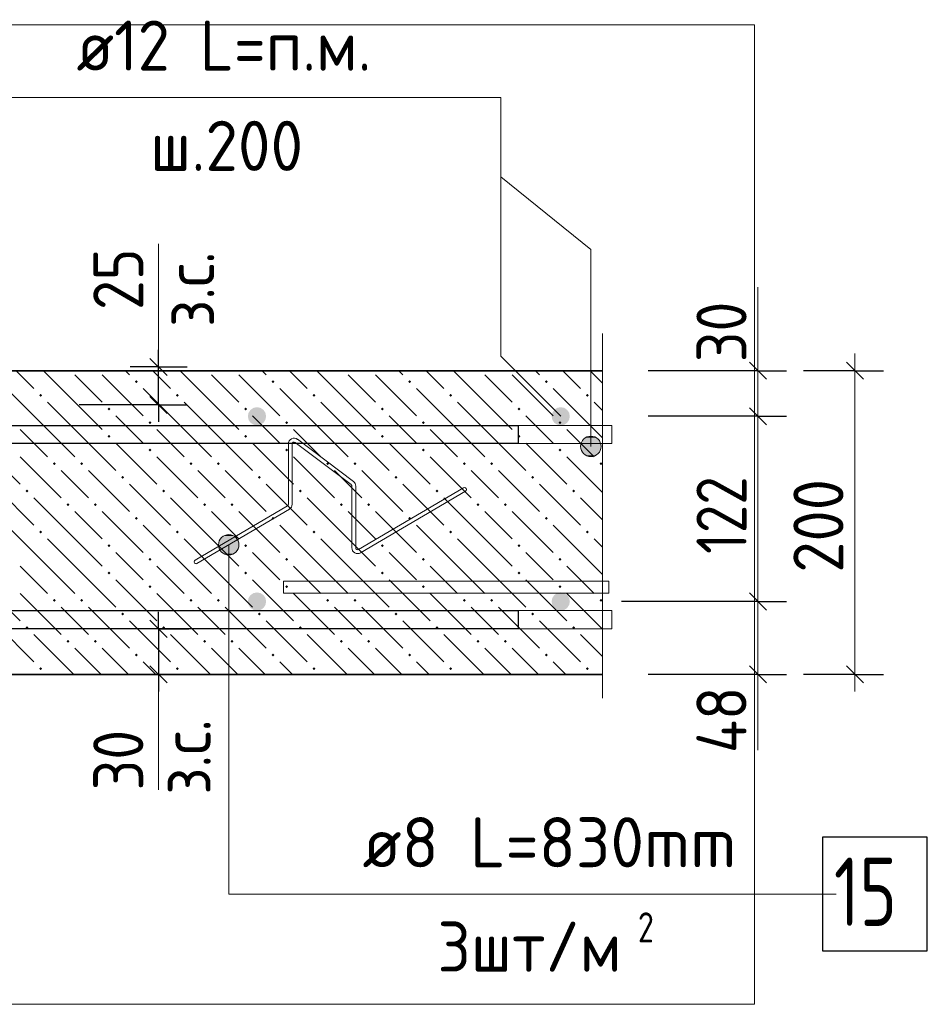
# Model space of a CAD drawing. Header units: millimetres. Extents: x 0 to 21005, y 0 to 14855.
# Tile 5 of 50: x 3356 to 5348, y 4116 to 6278. Entities that reach past the tile are written whole.
import ezdxf

# ---------------------------------------------------------------- set-up
doc = ezdxf.new("R2010")
doc.units = ezdxf.units.MM
for name, color, linetype, lineweight in [('Standard', 7, 'Continuous', 25), ('Обрамление П-обр. равн.', 7, 'Continuous', 25), ('Общий05', 7, 'Continuous', 50), ('Позиционная метка номер позиции', 7, 'Continuous', 13), ('Примечания', 7, 'Continuous', 13), ('Размерная линия_ общее', 7, 'Continuous', 13), ('Фиксатор', 7, 'Continuous', 25), ('Фоновоя арматура Х1', 7, 'Continuous', 25)]:
    doc.layers.add(name, color=color, linetype=linetype, lineweight=lineweight)
doc.layers.add('ЖБ Перекрытие верхний уровень', color=7, linetype='Continuous', lineweight=25, true_color=0xe0e0ff)
doc.layers.add('Размерная выноска', color=7, linetype='Continuous')
doc.styles.add('ISOCPEUR', font='txt')

msp = doc.modelspace()

# ---------------------------------------------------------------- hatches: boundary and pattern name
at = {"layer": 'ЖБ Перекрытие верхний уровень', "linetype": 'Continuous', "lineweight": 18, "transparency": 33554687}
for points in [[(3608.7, 5483.3), (3611.9, 5486.5), (3615.2, 5483.3), (3611.9, 5480)], [(3908.7, 5483.3), (3911.9, 5486.5), (3915.2, 5483.3), (3911.9, 5480)], [(4208.7, 5483.3), (4211.9, 5486.5), (4215.2, 5483.3), (4211.9, 5480)], [(4508.7, 5483.3), (4511.9, 5486.5), (4515.2, 5483.3), (4511.9, 5480)], [(3398.7, 5453.3), (3401.9, 5456.5), (3405.2, 5453.3), (3401.9, 5450)], [(3698.7, 5453.3), (3701.9, 5456.5), (3705.2, 5453.3), (3701.9, 5450)], [(3998.7, 5453.3), (4001.9, 5456.5), (4005.2, 5453.3), (4001.9, 5450)], [(4298.7, 5453.3), (4301.9, 5456.5), (4305.2, 5453.3), (4301.9, 5450)], [(4598.7, 5453.3), (4601.9, 5456.5), (4605.2, 5453.3), (4601.9, 5450)], [(3548.7, 5423.3), (3551.9, 5426.5), (3555.2, 5423.3), (3551.9, 5420)], [(3848.7, 5423.3), (3851.9, 5426.5), (3855.2, 5423.3), (3851.9, 5420)], [(4148.7, 5423.3), (4151.9, 5426.5), (4155.2, 5423.3), (4151.9, 5420)], [(4448.7, 5423.3), (4451.9, 5426.5), (4455.2, 5423.3), (4451.9, 5420)], [(3638.7, 5393.3), (3641.9, 5396.5), (3645.2, 5393.3), (3641.9, 5390)], [(3938.7, 5393.3), (3941.9, 5396.5), (3945.2, 5393.3), (3941.9, 5390)], [(4238.7, 5393.3), (4241.9, 5396.5), (4245.2, 5393.3), (4241.9, 5390)], [(4538.7, 5393.3), (4541.9, 5396.5), (4545.2, 5393.3), (4541.9, 5390)], [(3548.7, 5363.3), (3551.9, 5366.5), (3555.2, 5363.3), (3551.9, 5360)], [(3848.7, 5363.3), (3851.9, 5366.5), (3855.2, 5363.3), (3851.9, 5360)], [(4148.7, 5363.3), (4151.9, 5366.5), (4155.2, 5363.3), (4151.9, 5360)], [(4448.7, 5363.3), (4451.9, 5366.5), (4455.2, 5363.3), (4451.9, 5360)], [(3638.7, 5333.3), (3641.9, 5336.5), (3645.2, 5333.3), (3641.9, 5330)], [(3938.7, 5333.3), (3941.9, 5336.5), (3945.2, 5333.3), (3941.9, 5330)], [(4238.7, 5333.3), (4241.9, 5336.5), (4245.2, 5333.3), (4241.9, 5330)], [(4538.7, 5333.3), (4541.9, 5336.5), (4545.2, 5333.3), (4541.9, 5330)], [(3428.7, 5303.3), (3431.9, 5306.5), (3435.2, 5303.3), (3431.9, 5300)], [(3488.7, 5303.3), (3491.9, 5306.5), (3495.2, 5303.3), (3491.9, 5300)], [(3728.7, 5303.3), (3731.9, 5306.5), (3735.2, 5303.3), (3731.9, 5300)], [(3788.7, 5303.3), (3791.9, 5306.5), (3795.2, 5303.3), (3791.9, 5300)], [(4028.7, 5303.3), (4031.9, 5306.5), (4035.2, 5303.3), (4031.9, 5300)], [(4088.7, 5303.3), (4091.9, 5306.5), (4095.2, 5303.3), (4091.9, 5300)], [(4328.7, 5303.3), (4331.9, 5306.5), (4335.2, 5303.3), (4331.9, 5300)], [(4388.7, 5303.3), (4391.9, 5306.5), (4395.2, 5303.3), (4391.9, 5300)], [(4628.7, 5303.3), (4631.9, 5306.5), (4635.2, 5303.3), (4631.9, 5300)], [(3578.7, 5273.3), (3581.9, 5276.5), (3585.2, 5273.3), (3581.9, 5270)], [(3878.7, 5273.3), (3881.9, 5276.5), (3885.2, 5273.3), (3881.9, 5270)], [(4178.7, 5273.3), (4181.9, 5276.5), (4185.2, 5273.3), (4181.9, 5270)], [(4478.7, 5273.3), (4481.9, 5276.5), (4485.2, 5273.3), (4481.9, 5270)], [(3368.7, 5243.3), (3371.9, 5246.5), (3375.2, 5243.3), (3371.9, 5240)], [(3668.7, 5243.3), (3671.9, 5246.5), (3675.2, 5243.3), (3671.9, 5240)], [(3968.7, 5243.3), (3971.9, 5246.5), (3975.2, 5243.3), (3971.9, 5240)], [(4268.7, 5243.3), (4271.9, 5246.5), (4275.2, 5243.3), (4271.9, 5240)], [(4568.7, 5243.3), (4571.9, 5246.5), (4575.2, 5243.3), (4571.9, 5240)], [(3458.7, 5213.3), (3461.9, 5216.5), (3465.2, 5213.3), (3461.9, 5210)], [(3518.7, 5213.3), (3521.9, 5216.5), (3525.2, 5213.3), (3521.9, 5210)], [(3758.7, 5213.3), (3761.9, 5216.5), (3765.2, 5213.3), (3761.9, 5210)], [(3818.7, 5213.3), (3821.9, 5216.5), (3825.2, 5213.3), (3821.9, 5210)], [(4058.7, 5213.3), (4061.9, 5216.5), (4065.2, 5213.3), (4061.9, 5210)], [(4118.7, 5213.3), (4121.9, 5216.5), (4125.2, 5213.3), (4121.9, 5210)], [(4358.7, 5213.3), (4361.9, 5216.5), (4365.2, 5213.3), (4361.9, 5210)], [(4418.7, 5213.3), (4421.9, 5216.5), (4425.2, 5213.3), (4421.9, 5210)], [(3608.7, 5183.3), (3611.9, 5186.5), (3615.2, 5183.3), (3611.9, 5180)], [(3908.7, 5183.3), (3911.9, 5186.5), (3915.2, 5183.3), (3911.9, 5180)], [(4208.7, 5183.3), (4211.9, 5186.5), (4215.2, 5183.3), (4211.9, 5180)], [(4508.7, 5183.3), (4511.9, 5186.5), (4515.2, 5183.3), (4511.9, 5180)], [(3398.7, 5153.3), (3401.9, 5156.5), (3405.2, 5153.3), (3401.9, 5150)], [(3698.7, 5153.3), (3701.9, 5156.5), (3705.2, 5153.3), (3701.9, 5150)], [(3998.7, 5153.3), (4001.9, 5156.5), (4005.2, 5153.3), (4001.9, 5150)], [(4298.7, 5153.3), (4301.9, 5156.5), (4305.2, 5153.3), (4301.9, 5150)], [(4598.7, 5153.3), (4601.9, 5156.5), (4605.2, 5153.3), (4601.9, 5150)], [(3548.7, 5123.3), (3551.9, 5126.5), (3555.2, 5123.3), (3551.9, 5120)], [(3848.7, 5123.3), (3851.9, 5126.5), (3855.2, 5123.3), (3851.9, 5120)], [(4148.7, 5123.3), (4151.9, 5126.5), (4155.2, 5123.3), (4151.9, 5120)], [(4448.7, 5123.3), (4451.9, 5126.5), (4455.2, 5123.3), (4451.9, 5120)], [(3638.7, 5093.3), (3641.9, 5096.5), (3645.2, 5093.3), (3641.9, 5090)], [(3938.7, 5093.3), (3941.9, 5096.5), (3945.2, 5093.3), (3941.9, 5090)], [(4238.7, 5093.3), (4241.9, 5096.5), (4245.2, 5093.3), (4241.9, 5090)], [(4538.7, 5093.3), (4541.9, 5096.5), (4545.2, 5093.3), (4541.9, 5090)], [(3548.7, 5063.3), (3551.9, 5066.5), (3555.2, 5063.3), (3551.9, 5060)], [(3848.7, 5063.3), (3851.9, 5066.5), (3855.2, 5063.3), (3851.9, 5060)], [(4148.7, 5063.3), (4151.9, 5066.5), (4155.2, 5063.3), (4151.9, 5060)], [(4448.7, 5063.3), (4451.9, 5066.5), (4455.2, 5063.3), (4451.9, 5060)], [(3638.7, 5033.3), (3641.9, 5036.5), (3645.2, 5033.3), (3641.9, 5030)], [(3938.7, 5033.3), (3941.9, 5036.5), (3945.2, 5033.3), (3941.9, 5030)], [(4238.7, 5033.3), (4241.9, 5036.5), (4245.2, 5033.3), (4241.9, 5030)], [(4538.7, 5033.3), (4541.9, 5036.5), (4545.2, 5033.3), (4541.9, 5030)], [(3428.7, 5003.3), (3431.9, 5006.5), (3435.2, 5003.3), (3431.9, 5000)], [(3488.7, 5003.3), (3491.9, 5006.5), (3495.2, 5003.3), (3491.9, 5000)], [(3728.7, 5003.3), (3731.9, 5006.5), (3735.2, 5003.3), (3731.9, 5000)], [(3788.7, 5003.3), (3791.9, 5006.5), (3795.2, 5003.3), (3791.9, 5000)], [(4028.7, 5003.3), (4031.9, 5006.5), (4035.2, 5003.3), (4031.9, 5000)], [(4088.7, 5003.3), (4091.9, 5006.5), (4095.2, 5003.3), (4091.9, 5000)], [(4328.7, 5003.3), (4331.9, 5006.5), (4335.2, 5003.3), (4331.9, 5000)], [(4388.7, 5003.3), (4391.9, 5006.5), (4395.2, 5003.3), (4391.9, 5000)], [(4628.7, 5003.3), (4631.9, 5006.5), (4635.2, 5003.3), (4631.9, 5000)], [(3578.7, 4973.3), (3581.9, 4976.5), (3585.2, 4973.3), (3581.9, 4970)], [(3878.7, 4973.3), (3881.9, 4976.5), (3885.2, 4973.3), (3881.9, 4970)], [(4178.7, 4973.3), (4181.9, 4976.5), (4185.2, 4973.3), (4181.9, 4970)], [(4478.7, 4973.3), (4481.9, 4976.5), (4485.2, 4973.3), (4481.9, 4970)], [(3368.7, 4943.3), (3371.9, 4946.5), (3375.2, 4943.3), (3371.9, 4940)], [(3668.7, 4943.3), (3671.9, 4946.5), (3675.2, 4943.3), (3671.9, 4940)], [(3968.7, 4943.3), (3971.9, 4946.5), (3975.2, 4943.3), (3971.9, 4940)], [(4268.7, 4943.3), (4271.9, 4946.5), (4275.2, 4943.3), (4271.9, 4940)], [(4568.7, 4943.3), (4571.9, 4946.5), (4575.2, 4943.3), (4571.9, 4940)], [(3458.7, 4913.3), (3461.9, 4916.5), (3465.2, 4913.3), (3461.9, 4910)], [(3518.7, 4913.3), (3521.9, 4916.5), (3525.2, 4913.3), (3521.9, 4910)], [(3758.7, 4913.3), (3761.9, 4916.5), (3765.2, 4913.3), (3761.9, 4910)], [(3818.7, 4913.3), (3821.9, 4916.5), (3825.2, 4913.3), (3821.9, 4910)], [(4058.7, 4913.3), (4061.9, 4916.5), (4065.2, 4913.3), (4061.9, 4910)], [(4118.7, 4913.3), (4121.9, 4916.5), (4125.2, 4913.3), (4121.9, 4910)], [(4358.7, 4913.3), (4361.9, 4916.5), (4365.2, 4913.3), (4361.9, 4910)], [(4418.7, 4913.3), (4421.9, 4916.5), (4425.2, 4913.3), (4421.9, 4910)], [(3608.7, 4883.3), (3611.9, 4886.5), (3615.2, 4883.3), (3611.9, 4880)], [(3908.7, 4883.3), (3911.9, 4886.5), (3915.2, 4883.3), (3911.9, 4880)], [(4208.7, 4883.3), (4211.9, 4886.5), (4215.2, 4883.3), (4211.9, 4880)], [(4508.7, 4883.3), (4511.9, 4886.5), (4515.2, 4883.3), (4511.9, 4880)], [(3398.7, 4853.3), (3401.9, 4856.5), (3405.2, 4853.3), (3401.9, 4850)], [(3698.7, 4853.3), (3701.9, 4856.5), (3705.2, 4853.3), (3701.9, 4850)], [(3998.7, 4853.3), (4001.9, 4856.5), (4005.2, 4853.3), (4001.9, 4850)], [(4298.7, 4853.3), (4301.9, 4856.5), (4305.2, 4853.3), (4301.9, 4850)], [(4598.7, 4853.3), (4601.9, 4856.5), (4605.2, 4853.3), (4601.9, 4850)]]:
    msp.add_hatch(color=7, dxfattribs=at).paths.add_polyline_path(points, flags=16)
at = {"layer": 'Позиционная метка номер позиции', "linetype": 'Continuous', "lineweight": 13, "transparency": 33554687}
for points in [[(4590, 5352.5), (4628.7, 5352.5), (4620.6, 5360.6)], [(4590, 5352.5), (4620.6, 5360.6), (4598.1, 5360.6)], [(4598.1, 5360.6), (4620.6, 5360.6), (4609.4, 5363.7)], [(4586.8, 5341.2), (4631.9, 5341.2), (4628.7, 5352.5)], [(4586.8, 5341.2), (4628.7, 5352.5), (4590, 5352.5)], [(4590, 5330), (4631.9, 5341.2), (4586.8, 5341.2)], [(4590, 5330), (4628.7, 5330), (4631.9, 5341.2)], [(4598.1, 5321.9), (4628.7, 5330), (4590, 5330)], [(4598.1, 5321.9), (4620.6, 5321.9), (4628.7, 5330)], [(4620.6, 5321.9), (4598.1, 5321.9), (4609.4, 5318.7)], [(3825.8, 5144.5), (3803.3, 5144.5), (3795.2, 5136.4)], [(3825.8, 5144.5), (3795.2, 5136.4), (3833.9, 5136.4)], [(3803.3, 5144.5), (3825.8, 5144.5), (3814.6, 5147.6)], [(3833.9, 5136.4), (3795.2, 5136.4), (3792.1, 5125.1)], [(3833.9, 5136.4), (3792.1, 5125.1), (3837.1, 5125.1)], [(3837.1, 5125.1), (3792.1, 5125.1), (3795.2, 5113.9)], [(3837.1, 5125.1), (3795.2, 5113.9), (3833.9, 5113.9)], [(3833.9, 5113.9), (3795.2, 5113.9), (3803.3, 5105.8)], [(3833.9, 5113.9), (3803.3, 5105.8), (3825.8, 5105.8)], [(3825.8, 5105.8), (3803.3, 5105.8), (3814.6, 5102.6)]]:
    msp.add_hatch(color=7, dxfattribs=at).paths.add_polyline_path(points)
at = {"layer": 'Фоновоя арматура Х1', "linetype": 'Continuous', "lineweight": 18, "transparency": 33554687}
for points in [[(3896.6, 5407.3), (3895.1, 5414.9), (3890.8, 5421.4), (3884.3, 5425.8), (3876.6, 5427.3), (3869, 5425.8), (3862.5, 5421.4), (3858.1, 5414.9), (3856.6, 5407.3), (3858.1, 5399.6), (3862.5, 5393.1), (3869, 5388.8), (3876.6, 5387.3), (3884.3, 5388.8), (3890.8, 5393.1), (3895.1, 5399.6)], [(4563.3, 5407.3), (4561.8, 5414.9), (4557.4, 5421.4), (4551, 5425.8), (4543.3, 5427.3), (4535.6, 5425.8), (4529.2, 5421.4), (4524.8, 5414.9), (4523.3, 5407.3), (4524.8, 5399.6), (4529.2, 5393.1), (4535.6, 5388.8), (4543.3, 5387.3), (4551, 5388.8), (4557.4, 5393.1), (4561.8, 5399.6)], [(3896.6, 5000.6), (3895.1, 5008.3), (3890.8, 5014.8), (3884.3, 5019.1), (3876.6, 5020.6), (3869, 5019.1), (3862.5, 5014.8), (3858.1, 5008.3), (3856.6, 5000.6), (3858.1, 4993), (3862.5, 4986.5), (3869, 4982.1), (3876.6, 4980.6), (3884.3, 4982.1), (3890.8, 4986.5), (3895.1, 4993)], [(4563.3, 5000.6), (4561.8, 5008.3), (4557.4, 5014.8), (4551, 5019.1), (4543.3, 5020.6), (4535.6, 5019.1), (4529.2, 5014.8), (4524.8, 5008.3), (4523.3, 5000.6), (4524.8, 4993), (4529.2, 4986.5), (4535.6, 4982.1), (4543.3, 4980.6), (4551, 4982.1), (4557.4, 4986.5), (4561.8, 4993)]]:
    msp.add_hatch(color=7, dxfattribs=at).paths.add_polyline_path(points)

# ---------------------------------------------------------------- linework, layer by layer
at = {"layer": 'Standard', "color": 7, "linetype": 'Continuous', "lineweight": 25, "transparency": 33554687}
for p, q in [((3679.3, 5496.9), (3641.7, 5534.4)), ((3679.3, 5413.5), (3641.7, 5451)), ((3641.7, 4959.4), (3679.3, 4921.9)), ((3641.7, 4859.4), (3679.3, 4821.9))]:
    msp.add_line(p, q, dxfattribs=at)
at = {"layer": 'Standard', "color": 7, "linetype": 'Continuous', "lineweight": -3, "transparency": 33554687}
for p, q in [((3660.5, 5515.6), (3660.5, 5553.1)), ((3660.5, 5432.3), (3660.5, 5515.6)), ((3660.5, 5432.3), (3660.5, 5394.8)), ((3660.5, 4940.6), (3660.5, 4978.1)), ((3660.5, 4940.6), (3660.5, 4840.6)), ((3660.5, 4840.6), (3660.5, 4803.1))]:
    msp.add_line(p, q, dxfattribs=at)
at = {"layer": 'Standard', "color": 251, "linetype": 'Continuous', "lineweight": -3, "true_color": 0x656565, "transparency": 33554687}
for p, q in [((3660.5, 5515.6), (3598, 5515.6)), ((3660.5, 5515.6), (3723, 5515.6)), ((3660.5, 5515.6), (3660.5, 5515.6)), ((3660.5, 5432.3), (3486, 5432.3)), ((3660.5, 5432.3), (3598, 5432.3)), ((3660.5, 5432.3), (3723, 5432.3)), ((3660.5, 4940.6), (3598, 4940.6)), ((3660.5, 4940.6), (3723, 4940.6)), ((3660.5, 4940.6), (3727.1, 4940.6)), ((3660.5, 4840.6), (3598, 4840.6)), ((3660.5, 4840.6), (3723, 4840.6)), ((3660.5, 4840.6), (3727.1, 4840.6))]:
    msp.add_line(p, q, dxfattribs=at)
at = {"layer": 'Standard', "color": 7, "linetype": 'Continuous', "lineweight": 13, "transparency": 33554687}
for p, q in [((3945.4, 5214.2), (3945.4, 5346.6)), ((3953.8, 5214.2), (3953.8, 5346.6)), ((3960.5, 5350), (4083.3, 5257.2)), ((3965.6, 5356.7), (4088.3, 5263.9)), ((4084.9, 5118.5), (4084.9, 5253.8)), ((4093.3, 5118.5), (4093.3, 5253.8)), ((4099.7, 5114.9), (4330, 5250.3)), ((4103.9, 5107.7), (4334.3, 5243.1)), ((3740.6, 5091.4), (3943.3, 5210.5)), ((3744.9, 5084.2), (3947.6, 5203.3))]:
    msp.add_line(p, q, dxfattribs=at)
at = {"layer": 'Standard', "color": 254, "linetype": 'Continuous', "lineweight": 18, "true_color": 0xc4c4ff, "transparency": 33554687}
msp.add_lwpolyline([(1738.2, 4116.4), (4968.6, 4116.4), (4968.6, 6266.6), (1738.2, 6266.6)], dxfattribs=at)
at = {"layer": 'Standard', "color": 7, "linetype": 'Continuous', "lineweight": 13, "transparency": 33554687}
for centre, radius, start, end in [((3958, 5346.6), 12.6, 52.9078, 180), ((3958, 5346.6), 4.2, 52.9078, 180), ((4080.7, 5253.8), 4.2, 0, 52.9078), ((4080.7, 5253.8), 12.6, 0, 52.9078), ((4332.2, 5246.7), 4.2, 300.447, 120.447), ((3941.2, 5214.2), 4.2, 300.447, 0), ((3941.2, 5214.2), 12.6, 300.447, 0), ((4097.5, 5118.5), 12.6, 180, 300.447), ((4097.5, 5118.5), 4.2, 180, 300.447), ((3742.8, 5087.8), 4.2, 120.447, 300.447)]:
    msp.add_arc(centre, radius, start, end, dxfattribs=at)
at = {"layer": 'ЖБ Перекрытие верхний уровень', "color": 7, "linetype": 'Continuous', "lineweight": 35, "transparency": 33554687}
for p, q in [((4635.3, 5507.3), (2326.6, 5507.3)), ((2326.6, 4840.6), (4635.3, 4840.6))]:
    msp.add_line(p, q, dxfattribs=at)
at = {"layer": 'ЖБ Перекрытие верхний уровень', "color": 9, "linetype": 'Continuous', "lineweight": 18, "true_color": 0xc7c7c7, "transparency": 33554687}
for p, q in [((3347.9, 5507.3), (3386.9, 5468.3)), ((3476.9, 5438.3), (3407.9, 5507.3)), ((3476.9, 5498.3), (3536.9, 5438.3)), ((3536.9, 5498.3), (3626.9, 5408.3)), ((3587.9, 5507.3), (3596.9, 5498.3)), ((3647.9, 5507.3), (3686.9, 5468.3)), ((3776.9, 5438.3), (3707.9, 5507.3)), ((3776.9, 5498.3), (3836.9, 5438.3)), ((3836.9, 5498.3), (3926.9, 5408.3)), ((3887.9, 5507.3), (3896.9, 5498.3)), ((3947.9, 5507.3), (3986.9, 5468.3)), ((4076.9, 5438.3), (4007.9, 5507.3)), ((4076.9, 5498.3), (4136.9, 5438.3)), ((4136.9, 5498.3), (4226.9, 5408.3)), ((4187.9, 5507.3), (4196.9, 5498.3)), ((4247.9, 5507.3), (4286.9, 5468.3)), ((4376.9, 5438.3), (4307.9, 5507.3)), ((4376.9, 5498.3), (4436.9, 5438.3)), ((4436.9, 5498.3), (4526.9, 5408.3)), ((4487.9, 5507.3), (4496.9, 5498.3)), ((4547.9, 5507.3), (4586.9, 5468.3)), ((4635.3, 5479.9), (4607.9, 5507.3)), ((3416.9, 5378.3), (3326.9, 5468.3)), ((3716.9, 5378.3), (3626.9, 5468.3)), ((4016.9, 5378.3), (3926.9, 5468.3)), ((4316.9, 5378.3), (4226.9, 5468.3)), ((4616.9, 5378.3), (4526.9, 5468.3)), ((3416.9, 5438.3), (3476.9, 5378.3)), ((3476.9, 5438.3), (3536.9, 5378.3)), ((3716.9, 5438.3), (3776.9, 5378.3)), ((3776.9, 5438.3), (3836.9, 5378.3)), ((4016.9, 5438.3), (4076.9, 5378.3)), ((4076.9, 5438.3), (4136.9, 5378.3)), ((4316.9, 5438.3), (4376.9, 5378.3)), ((4376.9, 5438.3), (4436.9, 5378.3)), ((4616.9, 5438.3), (4635.3, 5419.9)), ((3596.9, 5378.3), (3566.9, 5408.3)), ((3896.9, 5378.3), (3866.9, 5408.3)), ((4196.9, 5378.3), (4166.9, 5408.3)), ((4496.9, 5378.3), (4466.9, 5408.3)), ((3356.9, 5378.3), (3416.9, 5318.3)), ((3416.9, 5378.3), (3476.9, 5318.3)), ((3476.9, 5378.3), (3566.9, 5288.3)), ((3626.9, 5348.3), (3596.9, 5378.3)), ((3656.9, 5378.3), (3716.9, 5318.3)), ((3716.9, 5378.3), (3776.9, 5318.3)), ((3776.9, 5378.3), (3866.9, 5288.3)), ((3926.9, 5348.3), (3896.9, 5378.3)), ((3956.9, 5378.3), (4016.9, 5318.3)), ((4016.9, 5378.3), (4076.9, 5318.3)), ((4076.9, 5378.3), (4166.9, 5288.3)), ((4226.9, 5348.3), (4196.9, 5378.3)), ((4256.9, 5378.3), (4316.9, 5318.3)), ((4316.9, 5378.3), (4376.9, 5318.3)), ((4376.9, 5378.3), (4466.9, 5288.3)), ((4526.9, 5348.3), (4496.9, 5378.3)), ((4556.9, 5378.3), (4616.9, 5318.3)), ((4616.9, 5378.3), (4635.3, 5359.9)), ((3266.9, 5348.3), (3356.9, 5258.3)), ((3566.9, 5348.3), (3656.9, 5258.3)), ((3866.9, 5348.3), (3956.9, 5258.3)), ((4166.9, 5348.3), (4256.9, 5258.3)), ((4466.9, 5348.3), (4556.9, 5258.3)), ((3356.9, 5318.3), (3446.9, 5228.3)), ((3656.9, 5318.3), (3746.9, 5228.3)), ((3956.9, 5318.3), (4046.9, 5228.3)), ((4256.9, 5318.3), (4346.9, 5228.3)), ((4556.9, 5318.3), (4635.3, 5239.9)), ((3476.9, 5258.3), (3446.9, 5288.3)), ((3506.9, 5288.3), (3596.9, 5198.3)), ((3776.9, 5258.3), (3746.9, 5288.3)), ((3806.9, 5288.3), (3896.9, 5198.3)), ((4076.9, 5258.3), (4046.9, 5288.3)), ((4106.9, 5288.3), (4196.9, 5198.3)), ((4376.9, 5258.3), (4346.9, 5288.3)), ((4406.9, 5288.3), (4496.9, 5198.3)), ((3296.9, 5258.3), (3386.9, 5168.3)), ((3506.9, 5228.3), (3476.9, 5258.3)), ((3596.9, 5258.3), (3686.9, 5168.3)), ((3806.9, 5228.3), (3776.9, 5258.3)), ((3896.9, 5258.3), (3986.9, 5168.3)), ((4106.9, 5228.3), (4076.9, 5258.3)), ((4196.9, 5258.3), (4286.9, 5168.3)), ((4406.9, 5228.3), (4376.9, 5258.3)), ((4496.9, 5258.3), (4586.9, 5168.3)), ((3476.9, 5138.3), (3386.9, 5228.3)), ((3776.9, 5138.3), (3686.9, 5228.3)), ((4076.9, 5138.3), (3986.9, 5228.3)), ((4376.9, 5138.3), (4286.9, 5228.3)), ((4635.3, 5179.9), (4586.9, 5228.3)), ((3476.9, 5198.3), (3536.9, 5138.3)), ((3536.9, 5198.3), (3626.9, 5108.3)), ((3776.9, 5198.3), (3836.9, 5138.3)), ((3836.9, 5198.3), (3926.9, 5108.3)), ((4076.9, 5198.3), (4136.9, 5138.3)), ((4136.9, 5198.3), (4226.9, 5108.3)), ((4376.9, 5198.3), (4436.9, 5138.3)), ((4436.9, 5198.3), (4526.9, 5108.3)), ((3416.9, 5078.3), (3326.9, 5168.3)), ((3716.9, 5078.3), (3626.9, 5168.3)), ((4016.9, 5078.3), (3926.9, 5168.3)), ((4316.9, 5078.3), (4226.9, 5168.3)), ((4616.9, 5078.3), (4526.9, 5168.3)), ((3416.9, 5138.3), (3476.9, 5078.3)), ((3476.9, 5138.3), (3536.9, 5078.3)), ((3716.9, 5138.3), (3776.9, 5078.3)), ((3776.9, 5138.3), (3836.9, 5078.3)), ((4016.9, 5138.3), (4076.9, 5078.3)), ((4076.9, 5138.3), (4136.9, 5078.3)), ((4316.9, 5138.3), (4376.9, 5078.3)), ((4376.9, 5138.3), (4436.9, 5078.3)), ((4616.9, 5138.3), (4635.3, 5119.9)), ((3596.9, 5078.3), (3566.9, 5108.3)), ((3896.9, 5078.3), (3866.9, 5108.3)), ((4196.9, 5078.3), (4166.9, 5108.3)), ((4496.9, 5078.3), (4466.9, 5108.3)), ((3356.9, 5078.3), (3416.9, 5018.3)), ((3416.9, 5078.3), (3476.9, 5018.3)), ((3476.9, 5078.3), (3566.9, 4988.3)), ((3626.9, 5048.3), (3596.9, 5078.3)), ((3656.9, 5078.3), (3716.9, 5018.3)), ((3716.9, 5078.3), (3776.9, 5018.3)), ((3776.9, 5078.3), (3866.9, 4988.3)), ((3926.9, 5048.3), (3896.9, 5078.3)), ((3956.9, 5078.3), (4016.9, 5018.3)), ((4016.9, 5078.3), (4076.9, 5018.3)), ((4076.9, 5078.3), (4166.9, 4988.3)), ((4226.9, 5048.3), (4196.9, 5078.3)), ((4256.9, 5078.3), (4316.9, 5018.3)), ((4316.9, 5078.3), (4376.9, 5018.3)), ((4376.9, 5078.3), (4466.9, 4988.3)), ((4526.9, 5048.3), (4496.9, 5078.3)), ((4556.9, 5078.3), (4616.9, 5018.3)), ((4616.9, 5078.3), (4635.3, 5059.9)), ((3266.9, 5048.3), (3356.9, 4958.3)), ((3566.9, 5048.3), (3656.9, 4958.3)), ((3866.9, 5048.3), (3956.9, 4958.3)), ((4166.9, 5048.3), (4256.9, 4958.3)), ((4466.9, 5048.3), (4556.9, 4958.3)), ((3356.9, 5018.3), (3446.9, 4928.3)), ((3656.9, 5018.3), (3746.9, 4928.3)), ((3956.9, 5018.3), (4046.9, 4928.3)), ((4256.9, 5018.3), (4346.9, 4928.3)), ((4556.9, 5018.3), (4635.3, 4939.9)), ((3476.9, 4958.3), (3446.9, 4988.3)), ((3506.9, 4988.3), (3596.9, 4898.3)), ((3776.9, 4958.3), (3746.9, 4988.3)), ((3806.9, 4988.3), (3896.9, 4898.3)), ((4076.9, 4958.3), (4046.9, 4988.3)), ((4106.9, 4988.3), (4196.9, 4898.3)), ((4376.9, 4958.3), (4346.9, 4988.3)), ((4406.9, 4988.3), (4496.9, 4898.3)), ((3296.9, 4958.3), (3386.9, 4868.3)), ((3506.9, 4928.3), (3476.9, 4958.3)), ((3596.9, 4958.3), (3686.9, 4868.3)), ((3806.9, 4928.3), (3776.9, 4958.3)), ((3896.9, 4958.3), (3986.9, 4868.3)), ((4106.9, 4928.3), (4076.9, 4958.3)), ((4196.9, 4958.3), (4286.9, 4868.3)), ((4406.9, 4928.3), (4376.9, 4958.3)), ((4496.9, 4958.3), (4586.9, 4868.3)), ((3474.6, 4840.6), (3386.9, 4928.3)), ((3774.6, 4840.6), (3686.9, 4928.3)), ((4074.6, 4840.6), (3986.9, 4928.3)), ((4374.6, 4840.6), (4286.9, 4928.3)), ((4635.3, 4879.9), (4586.9, 4928.3)), ((3476.9, 4898.3), (3534.6, 4840.6)), ((3536.9, 4898.3), (3594.6, 4840.6)), ((3776.9, 4898.3), (3834.6, 4840.6)), ((3836.9, 4898.3), (3894.6, 4840.6)), ((4076.9, 4898.3), (4134.6, 4840.6)), ((4136.9, 4898.3), (4194.6, 4840.6)), ((4376.9, 4898.3), (4434.6, 4840.6)), ((4436.9, 4898.3), (4494.6, 4840.6)), ((3654.6, 4840.6), (3626.9, 4868.3)), ((3954.6, 4840.6), (3926.9, 4868.3)), ((4254.6, 4840.6), (4226.9, 4868.3)), ((4554.6, 4840.6), (4526.9, 4868.3))]:
    msp.add_line(p, q, dxfattribs=at)
at = {"layer": 'Обрамление П-обр. равн.', "color": 7, "linetype": 'Continuous', "lineweight": 25, "transparency": 33554687}
for points in [[(2543.3, 5387.3), (4450, 5387.3), (4450, 5347.3)], [(4450, 5347.3), (2546.1, 5347.3)], [(2546.1, 4980.6), (4450, 4980.6), (4450, 4940.6), (2543.3, 4940.6)]]:
    msp.add_lwpolyline(points, dxfattribs=at)
at = {"layer": 'Позиционная метка номер позиции', "color": 7, "linetype": 'Continuous', "lineweight": 13, "transparency": 33554687}
for p, q in [((4609.4, 5363.7), (4609.4, 5363.7)), ((4586.8, 5341.2), (4586.8, 5341.2)), ((4631.9, 5341.2), (4631.9, 5341.2)), ((4609.4, 5318.7), (4609.4, 5318.7)), ((3814.6, 5147.6), (3814.6, 5147.6)), ((3792.1, 5125.1), (3792.1, 5125.1)), ((3837.1, 5125.1), (3837.1, 5125.1)), ((3814.6, 5102.6), (3814.6, 5102.6))]:
    msp.add_line(p, q, dxfattribs=at)
for points in [[(4543.3, 5407.3), (4411.6, 5538.9), (4411.6, 6107.3), (3321.8, 6107.3)], [(4609.4, 5341.2), (4609.4, 5367.3), (4609.4, 5773.4), (4411.6, 5933.3)], [(3814.6, 5125.1), (3814.6, 4358.5), (5147.9, 4358.5)]]:
    msp.add_lwpolyline(points, dxfattribs=at)
for centre in [(4609.4, 5341.2), (3814.6, 5125.1)]:
    msp.add_circle(centre, 22.5, dxfattribs=at)
at = {"layer": 'Примечания', "color": 7, "linetype": 'Continuous', "lineweight": 13, "transparency": 33554687}
for p, q in [((4976.2, 5507.3), (4976.2, 5690.6)), ((4976.2, 4840.6), (4976.2, 4674))]:
    msp.add_line(p, q, dxfattribs=at)
at = {"layer": 'Размерная выноска', "color": 7, "linetype": 'Continuous', "lineweight": 13, "transparency": 33554687}
msp.add_line((4635.3, 5588.8), (4635.3, 4788.8), dxfattribs=at)
at = {"layer": 'Размерная линия_ общее', "color": 7, "linetype": 'Continuous', "lineweight": 13, "transparency": 33554687}
for p, q in [((3660.5, 5529), (3660.5, 5785.6)), ((4976.2, 5507.3), (4976.2, 5544.8)), ((5188.9, 5507.3), (5188.9, 5544.8)), ((4976.2, 5407.3), (4976.2, 5507.3)), ((4976.2, 5000.6), (4976.2, 5407.3)), ((4976.2, 4840.6), (4976.2, 5000.6)), ((3660.5, 4840.6), (3660.5, 4587.3)), ((4976.2, 4840.6), (4976.2, 4803.1)), ((5188.9, 4840.6), (5188.9, 4803.1))]:
    msp.add_line(p, q, dxfattribs=at)
at = {"layer": 'Размерная линия_ общее', "color": 7, "linetype": 'Continuous', "lineweight": 25, "transparency": 33554687}
for p, q in [((4995, 5488.5), (4957.5, 5526)), ((5207.7, 5488.5), (5170.2, 5526)), ((4995, 5388.5), (4957.5, 5426)), ((4995, 4981.9), (4957.5, 5019.4)), ((4995, 4821.9), (4957.5, 4859.4)), ((5207.7, 4821.9), (5170.2, 4859.4))]:
    msp.add_line(p, q, dxfattribs=at)
at = {"layer": 'Размерная линия_ общее', "color": 253, "linetype": 'Continuous', "lineweight": -3, "true_color": 0xa0a0a0, "transparency": 33554687}
for p, q in [((4976.2, 5507.3), (4913.7, 5507.3)), ((4976.2, 5507.3), (5038.7, 5507.3)), ((5188.9, 5507.3), (5076.2, 5507.3)), ((5188.9, 5507.3), (5126.4, 5507.3)), ((5188.9, 5507.3), (5251.4, 5507.3)), ((4976.2, 5407.3), (4913.7, 5407.3)), ((4976.2, 5407.3), (5038.7, 5407.3)), ((4976.2, 5000.6), (4913.7, 5000.6)), ((4976.2, 5000.6), (5038.7, 5000.6)), ((4976.2, 4840.6), (4913.7, 4840.6)), ((4976.2, 4840.6), (5038.7, 4840.6)), ((5188.9, 4840.6), (5076.2, 4840.6)), ((5188.9, 4840.6), (5126.4, 4840.6)), ((5188.9, 4840.6), (5251.4, 4840.6))]:
    msp.add_line(p, q, dxfattribs=at)
for points in [[(4976.2, 5507.3), (4967.7, 5507.3), (4967.7, 5507.3), (4735.3, 5507.3)], [(4976.2, 5407.3), (4967.7, 5407.3), (4967.7, 5407.3), (4735.3, 5407.3)], [(4976.2, 5000.6), (4967.7, 5000.6), (4967.7, 5000.6), (4967.7, 5000.6), (4967.7, 5000.6), (4676.6, 5000.6)], [(4976.2, 4840.6), (4967.7, 4840.6), (4967.7, 4840.6), (4967.7, 4840.6), (4967.7, 4840.6), (4735.3, 4840.6)]]:
    msp.add_lwpolyline(points, dxfattribs=at)
at = {"layer": 'Размерная линия_ общее', "color": 7, "linetype": 'Continuous', "lineweight": 13, "transparency": 33554687}
msp.add_lwpolyline([(5188.9, 4840.6), (5188.9, 5042.3), (5188.9, 5042.3), (5188.9, 5507.3)], dxfattribs=at)
at = {"layer": 'Фиксатор', "color": 251, "linetype": 'Continuous', "lineweight": 13, "true_color": 0x494949, "transparency": 33554687}
msp.add_lwpolyline([(4648.6, 5019), (3935, 5019), (3935, 5045.6), (4648.6, 5045.6), (4648.6, 5019)], dxfattribs=at)
at = {"layer": 'Фиксатор', "color": 7, "linetype": 'Continuous', "lineweight": 25, "transparency": 33554687}
msp.add_lwpolyline([(5117.9, 4233.5), (5347.9, 4233.5), (5347.9, 4483.5), (5117.9, 4483.5), (5117.9, 4233.5)], dxfattribs=at)
at = {"layer": 'Фоновоя арматура Х1', "color": 251, "linetype": 'Continuous', "lineweight": 18, "true_color": 0x656565, "transparency": 33554687}
for points in [[(4655.3, 5347.3), (2426.6, 5347.3), (2426.6, 5387.3), (4655.3, 5387.3), (4655.3, 5347.3)], [(4655.3, 4940.6), (2426.6, 4940.6), (2426.6, 4980.6), (4655.3, 4980.6), (4655.3, 4940.6)]]:
    msp.add_lwpolyline(points, dxfattribs=at)

# ---------------------------------------------------------------- texts
at = {"layer": 'Standard', "color": 7, "linetype": 'Continuous', "lineweight": 25, "transparency": 33554687, "char_height": 110, "attachment_point": 7, "rotation": 90, "style": 'ISOCPEUR'}
for s, insert, width in [('\\W0.90;з.с.', (3782.8, 5603.5), 252.971), ('\\W0.87;25', (3627.2, 5640.6), 201.962), ('\\W0.90;з.с.', (3774.9, 4576.6), 252.968), ('\\W0.87;30', (3627.2, 4586), 201.966)]:
    msp.add_mtext(s, dxfattribs=dict(at, insert=insert, width=width))
at = {"layer": 'Общий05', "color": 7, "linetype": 'Continuous', "lineweight": 25, "transparency": 33554687, "attachment_point": 7, "style": 'ISOCPEUR'}
for s, insert, char_height, width in [('\\W0.95;3шт/м', (4272.6, 4188.1), 110, 492.151), ('\\W0.78;2', (4712.6, 4252.3), 66, 71.811)]:
    msp.add_mtext(s, dxfattribs=dict(at, insert=insert, char_height=char_height, width=width))
at = {"layer": 'Размерная линия_ общее', "color": 7, "linetype": 'Continuous', "lineweight": 25, "transparency": 33554687, "char_height": 110, "attachment_point": 7, "rotation": 90, "style": 'ISOCPEUR'}
for s, insert, width in [('\\W0.87;30', (4951.2, 5526), 201.962), ('\\W0.83;122', (4951.2, 5105), 254.286), ('\\W0.91;200', (5163.9, 5064), 280.994), ('\\W0.88;48', (4951.2, 4667.9), 213.398)]:
    msp.add_mtext(s, dxfattribs=dict(at, insert=insert, width=width))
at = {"layer": 'Фиксатор', "color": 7, "linetype": 'Continuous', "lineweight": 13, "transparency": 33554687, "attachment_point": 7, "style": 'ISOCPEUR'}
for s, insert, char_height, width in [('\\W0.98;ø8 L=830mm ', (4108, 4417.1), 110, 944.264), ('\\W0.75;15', (5142.9, 4288.5), 150, 236.144)]:
    msp.add_mtext(s, dxfattribs=dict(at, insert=insert, char_height=char_height, width=width))
at = {"layer": 'Фоновоя арматура Х1', "color": 7, "linetype": 'Continuous', "lineweight": 13, "transparency": 33554687, "char_height": 110, "attachment_point": 7, "style": 'ISOCPEUR'}
for s, insert, width in [('\\W0.94;ø12 L=п.м. ', (3480.3, 6166), 799.574), ('\\W0.95;ш.200 ', (3642, 5946), 481.065)]:
    msp.add_mtext(s, dxfattribs=dict(at, insert=insert, width=width))

doc.saveas('drawing.dxf')
